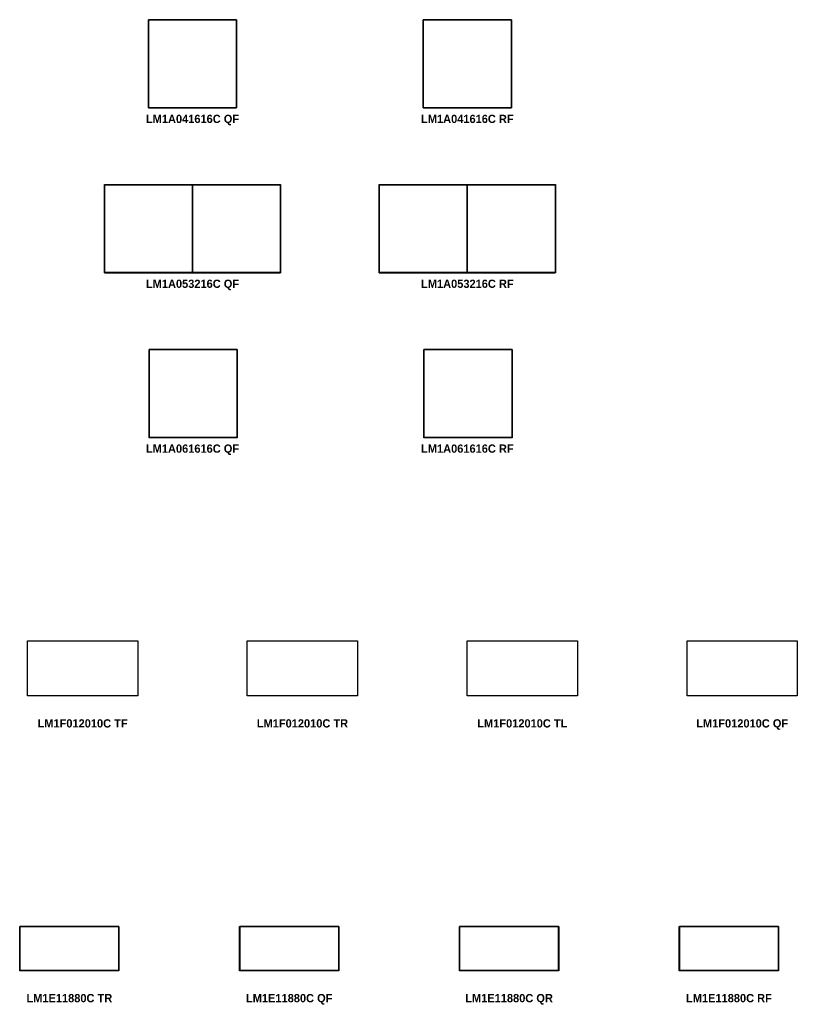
# Model space of a CAD drawing. Header units: metres. Extents: x 1 to 51.8, y -69.9 to 13.
# Tile 4 of 8: x 9.7 to 23.8, y -28 to -10.1. Entities that reach past the tile are written whole.
import ezdxf

# ---------------------------------------------------------------- set-up
doc = ezdxf.new("R2010")
doc.units = ezdxf.units.M
doc.header["$MEASUREMENT"] = 0
for name, color, linetype in [('72_AIX_INSERT', 7, 'Continuous'), ('72_AIX_LONGOMESAS_D2_ANY', 251, 'Continuous'), ('72_AIX_LONGOMESAS_D3_LONGO_MESA_TABLERO_TOP', 7, 'Continuous'), ('72_AIX_LONGOMESAS_D3_LONGO_MESA_TABLERO_TOP_FB', 7, 'Continuous'), ('72_AIX_LONGOMESAS_D3_LONGO_MESA_TABLERO_TOP_LR', 7, 'Continuous'), ('72_EGR_BASE_TEXT', 7, 'Continuous')]:
    doc.layers.add(name, color=color, linetype=linetype)
doc.styles.add('X3G_ENTITY_4133D', font='Montserrat-Bold.ttf', dxfattribs={"height": 0.15})
doc.styles.add('X3G_ENTITY_4133E', font='Montserrat-Bold.ttf', dxfattribs={"height": 0.15})
doc.styles.add('X3G_ENTITY_4133F', font='Montserrat-Bold.ttf', dxfattribs={"height": 0.15})
doc.styles.add('X3G_ENTITY_4190F', font='Montserrat-Bold.ttf', dxfattribs={"height": 0.15})
doc.styles.add('X3G_ENTITY_41910', font='Montserrat-Bold.ttf', dxfattribs={"height": 0.15})
doc.styles.add('X3G_ENTITY_41911', font='Montserrat-Bold.ttf', dxfattribs={"height": 0.15})
doc.styles.add('X3G_ENTITY_42269', font='Montserrat-Bold.ttf', dxfattribs={"height": 0.15})
doc.styles.add('X3G_ENTITY_422EB', font='Montserrat-Bold.ttf', dxfattribs={"height": 0.15})
doc.styles.add('X3G_ENTITY_42301', font='Montserrat-Bold.ttf', dxfattribs={"height": 0.15})
doc.styles.add('X3G_ENTITY_4453B', font='Montserrat-Bold.ttf', dxfattribs={"height": 0.15})
doc.styles.add('X3G_ENTITY_4454F', font='Montserrat-Bold.ttf', dxfattribs={"height": 0.15})
doc.styles.add('X3G_ENTITY_44551', font='Montserrat-Bold.ttf', dxfattribs={"height": 0.15})
doc.styles.add('X3G_ENTITY_44578', font='Montserrat-Bold.ttf', dxfattribs={"height": 0.15})

# ---------------------------------------------------------------- blocks, each defined once
blk = doc.blocks.new('72_AIX_LONGOMESAS_D2_LONGO')
at = {"layer": '72_AIX_LONGOMESAS_D2_ANY'}
blk.add_lwpolyline([(0, 0), (1, 0), (1, -1), (0, -1)], close=True, dxfattribs=at)
blk = doc.blocks.new('72aix_longomesas2133EB69D5F904BF28E131A86A03BF121')
at = {"xscale": 1.6015, "yscale": 1.6061}
blk.add_blockref('72_AIX_LONGOMESAS_D2_LONGO', (0, 0), dxfattribs=at)
blk = doc.blocks.new('72AIX_LONGOMESAS_D3_EDGESFB')
for points in [[(0, 1), (1, 1), (1, 1, 1), (0, 1, 1)], [(0, 0), (1, 0), (1, 0, 1), (0, 0, 1)]]:
    blk.add_3dface(points)
blk = doc.blocks.new('72AIX_LONGOMESAS_D3_EDGESLR')
for points in [[(0, 1), (0, 0), (0, 0, 1), (0, 1, 1)], [(1, 1), (1, 0), (1, 0, 1), (1, 1, 1)]]:
    blk.add_3dface(points)
blk = doc.blocks.new('72AIX_LONGOMESAS_D3_EDGESTB')
for points in [[(0, 1), (1, 1), (1, 0), (0, 0)], [(0, 1, 1), (1, 1, 1), (1, 0, 1), (0, 0, 1)]]:
    blk.add_3dface(points)
blk = doc.blocks.new('72AIX_LONGOMESAS_D3_TABLERO_ESQUINA_19_MM')
at = {"extrusion": (0, -4.44089e-16, -1), "elevation": 0.017}
blk.add_lwpolyline([(0, -0.002), (0, 0), (0.002, 0, -0.414214)], format="xyb", close=True, dxfattribs=at)
blk = doc.blocks.new('XCAD0361B8C92932FE40747B8CF3A636AC53F7')
at = {"color": 7}
blk.add_blockref('72aix_longomesas2133EB69D5F904BF28E131A86A03BF121', (0, 0), dxfattribs=at)
at = {"layer": '72_AIX_LONGOMESAS_D3_LONGO_MESA_TABLERO_TOP', "color": 0, "xscale": 1.5975, "yscale": 1.598, "zscale": 0.019}
blk.add_blockref('72AIX_LONGOMESAS_D3_EDGESTB', (0.002, -1.602, 0.721), dxfattribs=at)
at = {"layer": '72_AIX_LONGOMESAS_D3_LONGO_MESA_TABLERO_TOP_FB', "color": 0, "xscale": 1.5975, "yscale": 1.602, "zscale": 0.015}
blk.add_blockref('72AIX_LONGOMESAS_D3_EDGESFB', (0.002, -1.604, 0.723), dxfattribs=at)
at = {"layer": '72_AIX_LONGOMESAS_D3_LONGO_MESA_TABLERO_TOP_LR', "color": 0, "xscale": -1, "rotation": 180}
blk.add_blockref('72AIX_LONGOMESAS_D3_TABLERO_ESQUINA_19_MM', (0.002, -0.004, 0.74), dxfattribs=at)
at = {"layer": '72_AIX_LONGOMESAS_D3_LONGO_MESA_TABLERO_TOP_LR', "color": 0, "xscale": 1.6015, "yscale": 1.598, "zscale": 0.015}
blk.add_blockref('72AIX_LONGOMESAS_D3_EDGESLR', (0, -1.602, 0.723), dxfattribs=at)
at = {"layer": '72_AIX_LONGOMESAS_D3_LONGO_MESA_TABLERO_TOP_LR', "color": 0, "rotation": 180}
blk.add_blockref('72AIX_LONGOMESAS_D3_TABLERO_ESQUINA_19_MM', (1.5995, -0.004, 0.74), dxfattribs=at)
at = {"layer": '72_AIX_LONGOMESAS_D3_LONGO_MESA_TABLERO_TOP_LR', "color": 0}
blk.add_blockref('72AIX_LONGOMESAS_D3_TABLERO_ESQUINA_19_MM', (0.002, -1.602, 0.74), dxfattribs=at)
at = {"layer": '72_AIX_LONGOMESAS_D3_LONGO_MESA_TABLERO_TOP_LR', "color": 0, "xscale": -1}
blk.add_blockref('72AIX_LONGOMESAS_D3_TABLERO_ESQUINA_19_MM', (1.5995, -1.602, 0.74), dxfattribs=at)
blk = doc.blocks.new('72aix_longomesas24981C84707324152B4A80BC324190FD8')
at = {"xscale": 1.6061, "yscale": 1.6061}
blk.add_blockref('72_AIX_LONGOMESAS_D2_LONGO', (0, 0), dxfattribs=at)
blk = doc.blocks.new('XCAD03B4EFBAC1886B07C1B65D1208E84962E5')
at = {"color": 7}
blk.add_blockref('72aix_longomesas24981C84707324152B4A80BC324190FD8', (0, 0), dxfattribs=at)
at = {"layer": '72_AIX_LONGOMESAS_D3_LONGO_MESA_TABLERO_TOP', "color": 0, "xscale": 1.598, "yscale": 1.598, "zscale": 0.019}
blk.add_blockref('72AIX_LONGOMESAS_D3_EDGESTB', (0.004, -1.602, 0.721), dxfattribs=at)
at = {"layer": '72_AIX_LONGOMESAS_D3_LONGO_MESA_TABLERO_TOP_FB', "color": 0, "xscale": 1.598, "yscale": 1.602, "zscale": 0.015}
blk.add_blockref('72AIX_LONGOMESAS_D3_EDGESFB', (0.004, -1.604, 0.723), dxfattribs=at)
at = {"layer": '72_AIX_LONGOMESAS_D3_LONGO_MESA_TABLERO_TOP_LR', "color": 0, "xscale": -1, "rotation": 180}
blk.add_blockref('72AIX_LONGOMESAS_D3_TABLERO_ESQUINA_19_MM', (0.004, -0.004, 0.74), dxfattribs=at)
at = {"layer": '72_AIX_LONGOMESAS_D3_LONGO_MESA_TABLERO_TOP_LR', "color": 0, "xscale": 1.602, "yscale": 1.598, "zscale": 0.015}
blk.add_blockref('72AIX_LONGOMESAS_D3_EDGESLR', (0.002, -1.602, 0.723), dxfattribs=at)
at = {"layer": '72_AIX_LONGOMESAS_D3_LONGO_MESA_TABLERO_TOP_LR', "color": 0, "rotation": 180}
blk.add_blockref('72AIX_LONGOMESAS_D3_TABLERO_ESQUINA_19_MM', (1.602, -0.004, 0.74), dxfattribs=at)
at = {"layer": '72_AIX_LONGOMESAS_D3_LONGO_MESA_TABLERO_TOP_LR', "color": 0}
blk.add_blockref('72AIX_LONGOMESAS_D3_TABLERO_ESQUINA_19_MM', (0.004, -1.602, 0.74), dxfattribs=at)
at = {"layer": '72_AIX_LONGOMESAS_D3_LONGO_MESA_TABLERO_TOP_LR', "color": 0, "xscale": -1}
blk.add_blockref('72AIX_LONGOMESAS_D3_TABLERO_ESQUINA_19_MM', (1.602, -1.602, 0.74), dxfattribs=at)
blk = doc.blocks.new('72aix_longomesas22DB22397BFFD426BBF73966910174340')
at = {"xscale": 1.6061, "yscale": 1.6061}
blk.add_blockref('72_AIX_LONGOMESAS_D2_LONGO', (0, 0), dxfattribs=at)
blk = doc.blocks.new('XCAD036D22D2466FA25FB51113AB5939646363')
at = {"color": 7}
blk.add_blockref('72aix_longomesas22DB22397BFFD426BBF73966910174340', (0, 0), dxfattribs=at)
at = {"layer": '72_AIX_LONGOMESAS_D3_LONGO_MESA_TABLERO_TOP', "color": 0, "xscale": 1.598, "yscale": 1.598, "zscale": 0.019}
blk.add_blockref('72AIX_LONGOMESAS_D3_EDGESTB', (0.004, -1.602, 0.721), dxfattribs=at)
at = {"layer": '72_AIX_LONGOMESAS_D3_LONGO_MESA_TABLERO_TOP_FB', "color": 0, "xscale": 1.598, "yscale": 1.602, "zscale": 0.015}
blk.add_blockref('72AIX_LONGOMESAS_D3_EDGESFB', (0.004, -1.604, 0.723), dxfattribs=at)
at = {"layer": '72_AIX_LONGOMESAS_D3_LONGO_MESA_TABLERO_TOP_LR', "color": 0, "xscale": -1, "rotation": 180}
blk.add_blockref('72AIX_LONGOMESAS_D3_TABLERO_ESQUINA_19_MM', (0.004, -0.004, 0.74), dxfattribs=at)
at = {"layer": '72_AIX_LONGOMESAS_D3_LONGO_MESA_TABLERO_TOP_LR', "color": 0, "xscale": 1.602, "yscale": 1.598, "zscale": 0.015}
blk.add_blockref('72AIX_LONGOMESAS_D3_EDGESLR', (0.002, -1.602, 0.723), dxfattribs=at)
at = {"layer": '72_AIX_LONGOMESAS_D3_LONGO_MESA_TABLERO_TOP_LR', "color": 0, "rotation": 180}
blk.add_blockref('72AIX_LONGOMESAS_D3_TABLERO_ESQUINA_19_MM', (1.602, -0.004, 0.74), dxfattribs=at)
at = {"layer": '72_AIX_LONGOMESAS_D3_LONGO_MESA_TABLERO_TOP_LR', "color": 0}
blk.add_blockref('72AIX_LONGOMESAS_D3_TABLERO_ESQUINA_19_MM', (0.004, -1.602, 0.74), dxfattribs=at)
at = {"layer": '72_AIX_LONGOMESAS_D3_LONGO_MESA_TABLERO_TOP_LR', "color": 0, "xscale": -1}
blk.add_blockref('72AIX_LONGOMESAS_D3_TABLERO_ESQUINA_19_MM', (1.602, -1.602, 0.74), dxfattribs=at)
blk = doc.blocks.new('72aix_longomesas2740E9EE0B1C5409E959946B1014CEAD0')
at = {"xscale": 1.6015, "yscale": 1.6061}
blk.add_blockref('72_AIX_LONGOMESAS_D2_LONGO', (0, 0), dxfattribs=at)
blk = doc.blocks.new('XCAD03065BE987FDB0F2D8FB49C15FC9A03D29')
at = {"color": 7}
blk.add_blockref('72aix_longomesas2740E9EE0B1C5409E959946B1014CEAD0', (0, 0), dxfattribs=at)
at = {"layer": '72_AIX_LONGOMESAS_D3_LONGO_MESA_TABLERO_TOP', "color": 0, "xscale": 1.5975, "yscale": 1.598, "zscale": 0.019}
blk.add_blockref('72AIX_LONGOMESAS_D3_EDGESTB', (0.002, -1.602, 0.721), dxfattribs=at)
at = {"layer": '72_AIX_LONGOMESAS_D3_LONGO_MESA_TABLERO_TOP_FB', "color": 0, "xscale": 1.5975, "yscale": 1.602, "zscale": 0.015}
blk.add_blockref('72AIX_LONGOMESAS_D3_EDGESFB', (0.002, -1.604, 0.723), dxfattribs=at)
at = {"layer": '72_AIX_LONGOMESAS_D3_LONGO_MESA_TABLERO_TOP_LR', "color": 0, "xscale": -1, "rotation": 180}
blk.add_blockref('72AIX_LONGOMESAS_D3_TABLERO_ESQUINA_19_MM', (0.002, -0.004, 0.74), dxfattribs=at)
at = {"layer": '72_AIX_LONGOMESAS_D3_LONGO_MESA_TABLERO_TOP_LR', "color": 0, "xscale": 1.6015, "yscale": 1.598, "zscale": 0.015}
blk.add_blockref('72AIX_LONGOMESAS_D3_EDGESLR', (0, -1.602, 0.723), dxfattribs=at)
at = {"layer": '72_AIX_LONGOMESAS_D3_LONGO_MESA_TABLERO_TOP_LR', "color": 0, "rotation": 180}
blk.add_blockref('72AIX_LONGOMESAS_D3_TABLERO_ESQUINA_19_MM', (1.5995, -0.004, 0.74), dxfattribs=at)
at = {"layer": '72_AIX_LONGOMESAS_D3_LONGO_MESA_TABLERO_TOP_LR', "color": 0}
blk.add_blockref('72AIX_LONGOMESAS_D3_TABLERO_ESQUINA_19_MM', (0.002, -1.602, 0.74), dxfattribs=at)
at = {"layer": '72_AIX_LONGOMESAS_D3_LONGO_MESA_TABLERO_TOP_LR', "color": 0, "xscale": -1}
blk.add_blockref('72AIX_LONGOMESAS_D3_TABLERO_ESQUINA_19_MM', (1.5995, -1.602, 0.74), dxfattribs=at)
blk = doc.blocks.new('72aix_longomesas2500723364A7B4E9A965E1E5A7CE14B17')
at = {"xscale": 2.0061, "yscale": 1.0061}
blk.add_blockref('72_AIX_LONGOMESAS_D2_LONGO', (0, 0), dxfattribs=at)
blk = doc.blocks.new('XCAD03770EBFC16FC03E1672600CAF183E42D4')
at = {"color": 7}
blk.add_blockref('72aix_longomesas2500723364A7B4E9A965E1E5A7CE14B17', (0, 0), dxfattribs=at)
blk = doc.blocks.new('72aix_longomesas23E3E95913796443F8E8476D51C85332B')
at = {"xscale": 2.0061, "yscale": 1.0061}
blk.add_blockref('72_AIX_LONGOMESAS_D2_LONGO', (0, 0), dxfattribs=at)
blk = doc.blocks.new('XCAD03D45AE631A0A946B6C6CA3DB58F326A20')
at = {"color": 7}
blk.add_blockref('72aix_longomesas23E3E95913796443F8E8476D51C85332B', (0, 0), dxfattribs=at)
blk = doc.blocks.new('72aix_longomesas20AEDC1DB80D74851AC63758257A57A79')
at = {"xscale": 2.0061, "yscale": 1.0061}
blk.add_blockref('72_AIX_LONGOMESAS_D2_LONGO', (0, 0), dxfattribs=at)
blk = doc.blocks.new('XCAD031A8B6265EA576ED31291A99715A89065')
at = {"color": 7}
blk.add_blockref('72aix_longomesas20AEDC1DB80D74851AC63758257A57A79', (0, 0), dxfattribs=at)
blk = doc.blocks.new('72aix_longomesas2DC87148306144EF19D98D8C206B4688C')
at = {"xscale": 2.0061, "yscale": 1.0061}
blk.add_blockref('72_AIX_LONGOMESAS_D2_LONGO', (0, 0), dxfattribs=at)
blk = doc.blocks.new('XCAD036B4BA6613995B1B06B0782A47BCAFA1E')
at = {"color": 7}
blk.add_blockref('72aix_longomesas2DC87148306144EF19D98D8C206B4688C', (0, 0), dxfattribs=at)
blk = doc.blocks.new('72aix_longomesas2068158F1C6F946CCA36E7E32ACB81B0F')
at = {"xscale": 1.8061, "yscale": 0.8061}
blk.add_blockref('72_AIX_LONGOMESAS_D2_LONGO', (0, 0), dxfattribs=at)
blk = doc.blocks.new('XCAD03C4FFF59E96272C926F68A265439445F4')
at = {"color": 7}
blk.add_blockref('72aix_longomesas2068158F1C6F946CCA36E7E32ACB81B0F', (0, 0), dxfattribs=at)
at = {"layer": '72_AIX_LONGOMESAS_D3_LONGO_MESA_TABLERO_TOP', "color": 0, "xscale": 1.798, "yscale": 0.798, "zscale": 0.019}
blk.add_blockref('72AIX_LONGOMESAS_D3_EDGESTB', (0.004, -0.802, 0.721), dxfattribs=at)
at = {"layer": '72_AIX_LONGOMESAS_D3_LONGO_MESA_TABLERO_TOP_FB', "color": 0, "xscale": 1.798, "yscale": 0.802, "zscale": 0.015}
blk.add_blockref('72AIX_LONGOMESAS_D3_EDGESFB', (0.004, -0.804, 0.723), dxfattribs=at)
at = {"layer": '72_AIX_LONGOMESAS_D3_LONGO_MESA_TABLERO_TOP_LR', "color": 0, "xscale": -1, "rotation": 180}
blk.add_blockref('72AIX_LONGOMESAS_D3_TABLERO_ESQUINA_19_MM', (0.004, -0.004, 0.74), dxfattribs=at)
at = {"layer": '72_AIX_LONGOMESAS_D3_LONGO_MESA_TABLERO_TOP_LR', "color": 0, "xscale": 1.802, "yscale": 0.798, "zscale": 0.015}
blk.add_blockref('72AIX_LONGOMESAS_D3_EDGESLR', (0.002, -0.802, 0.723), dxfattribs=at)
at = {"layer": '72_AIX_LONGOMESAS_D3_LONGO_MESA_TABLERO_TOP_LR', "color": 0, "rotation": 180}
blk.add_blockref('72AIX_LONGOMESAS_D3_TABLERO_ESQUINA_19_MM', (1.802, -0.004, 0.74), dxfattribs=at)
at = {"layer": '72_AIX_LONGOMESAS_D3_LONGO_MESA_TABLERO_TOP_LR', "color": 0}
blk.add_blockref('72AIX_LONGOMESAS_D3_TABLERO_ESQUINA_19_MM', (0.004, -0.802, 0.74), dxfattribs=at)
at = {"layer": '72_AIX_LONGOMESAS_D3_LONGO_MESA_TABLERO_TOP_LR', "color": 0, "xscale": -1}
blk.add_blockref('72AIX_LONGOMESAS_D3_TABLERO_ESQUINA_19_MM', (1.802, -0.802, 0.74), dxfattribs=at)
blk = doc.blocks.new('72aix_longomesas26279391D3EDC447AA2DAABA69669BBB9')
at = {"xscale": 1.8061, "yscale": 0.8061}
blk.add_blockref('72_AIX_LONGOMESAS_D2_LONGO', (0, 0), dxfattribs=at)
blk = doc.blocks.new('XCAD03DC1E8FF9F503541D4D7BE21A40A40E59')
at = {"color": 7}
blk.add_blockref('72aix_longomesas26279391D3EDC447AA2DAABA69669BBB9', (0, 0), dxfattribs=at)
at = {"layer": '72_AIX_LONGOMESAS_D3_LONGO_MESA_TABLERO_TOP', "color": 0, "xscale": 1.798, "yscale": 0.798, "zscale": 0.019}
blk.add_blockref('72AIX_LONGOMESAS_D3_EDGESTB', (0.004, -0.802, 0.721), dxfattribs=at)
at = {"layer": '72_AIX_LONGOMESAS_D3_LONGO_MESA_TABLERO_TOP_FB', "color": 0, "xscale": 1.798, "yscale": 0.802, "zscale": 0.015}
blk.add_blockref('72AIX_LONGOMESAS_D3_EDGESFB', (0.004, -0.804, 0.723), dxfattribs=at)
at = {"layer": '72_AIX_LONGOMESAS_D3_LONGO_MESA_TABLERO_TOP_LR', "color": 0, "xscale": -1, "rotation": 180}
blk.add_blockref('72AIX_LONGOMESAS_D3_TABLERO_ESQUINA_19_MM', (0.004, -0.004, 0.74), dxfattribs=at)
at = {"layer": '72_AIX_LONGOMESAS_D3_LONGO_MESA_TABLERO_TOP_LR', "color": 0, "xscale": 1.802, "yscale": 0.798, "zscale": 0.015}
blk.add_blockref('72AIX_LONGOMESAS_D3_EDGESLR', (0.002, -0.802, 0.723), dxfattribs=at)
at = {"layer": '72_AIX_LONGOMESAS_D3_LONGO_MESA_TABLERO_TOP_LR', "color": 0, "rotation": 180}
blk.add_blockref('72AIX_LONGOMESAS_D3_TABLERO_ESQUINA_19_MM', (1.802, -0.004, 0.74), dxfattribs=at)
at = {"layer": '72_AIX_LONGOMESAS_D3_LONGO_MESA_TABLERO_TOP_LR', "color": 0}
blk.add_blockref('72AIX_LONGOMESAS_D3_TABLERO_ESQUINA_19_MM', (0.004, -0.802, 0.74), dxfattribs=at)
at = {"layer": '72_AIX_LONGOMESAS_D3_LONGO_MESA_TABLERO_TOP_LR', "color": 0, "xscale": -1}
blk.add_blockref('72AIX_LONGOMESAS_D3_TABLERO_ESQUINA_19_MM', (1.802, -0.802, 0.74), dxfattribs=at)
blk = doc.blocks.new('72aix_longomesas2FA5623F0BE294D9189E5EFFBF25E96C7')
at = {"xscale": 1.8061, "yscale": 0.8061}
blk.add_blockref('72_AIX_LONGOMESAS_D2_LONGO', (0, 0), dxfattribs=at)
blk = doc.blocks.new('XCAD030F576799F0D772ECF482CCF370EE8463')
at = {"color": 7}
blk.add_blockref('72aix_longomesas2FA5623F0BE294D9189E5EFFBF25E96C7', (0, 0), dxfattribs=at)
at = {"layer": '72_AIX_LONGOMESAS_D3_LONGO_MESA_TABLERO_TOP', "color": 0, "xscale": 1.798, "yscale": 0.798, "zscale": 0.019}
blk.add_blockref('72AIX_LONGOMESAS_D3_EDGESTB', (0.004, -0.802, 0.721), dxfattribs=at)
at = {"layer": '72_AIX_LONGOMESAS_D3_LONGO_MESA_TABLERO_TOP_FB', "color": 0, "xscale": 1.798, "yscale": 0.802, "zscale": 0.015}
blk.add_blockref('72AIX_LONGOMESAS_D3_EDGESFB', (0.004, -0.804, 0.723), dxfattribs=at)
at = {"layer": '72_AIX_LONGOMESAS_D3_LONGO_MESA_TABLERO_TOP_LR', "color": 0, "xscale": -1, "rotation": 180}
blk.add_blockref('72AIX_LONGOMESAS_D3_TABLERO_ESQUINA_19_MM', (0.004, -0.004, 0.74), dxfattribs=at)
at = {"layer": '72_AIX_LONGOMESAS_D3_LONGO_MESA_TABLERO_TOP_LR', "color": 0, "xscale": 1.802, "yscale": 0.798, "zscale": 0.015}
blk.add_blockref('72AIX_LONGOMESAS_D3_EDGESLR', (0.002, -0.802, 0.723), dxfattribs=at)
at = {"layer": '72_AIX_LONGOMESAS_D3_LONGO_MESA_TABLERO_TOP_LR', "color": 0, "rotation": 180}
blk.add_blockref('72AIX_LONGOMESAS_D3_TABLERO_ESQUINA_19_MM', (1.802, -0.004, 0.74), dxfattribs=at)
at = {"layer": '72_AIX_LONGOMESAS_D3_LONGO_MESA_TABLERO_TOP_LR', "color": 0}
blk.add_blockref('72AIX_LONGOMESAS_D3_TABLERO_ESQUINA_19_MM', (0.004, -0.802, 0.74), dxfattribs=at)
at = {"layer": '72_AIX_LONGOMESAS_D3_LONGO_MESA_TABLERO_TOP_LR', "color": 0, "xscale": -1}
blk.add_blockref('72AIX_LONGOMESAS_D3_TABLERO_ESQUINA_19_MM', (1.802, -0.802, 0.74), dxfattribs=at)
blk = doc.blocks.new('72aix_longomesas26E868A24E45F4894ABFDBE3D701FA8DE')
at = {"xscale": 1.8061, "yscale": 0.8061}
blk.add_blockref('72_AIX_LONGOMESAS_D2_LONGO', (0, 0), dxfattribs=at)
blk = doc.blocks.new('XCAD03A951B7918B280FFEB50FBFA24F0CB979')
at = {"color": 7}
blk.add_blockref('72aix_longomesas26E868A24E45F4894ABFDBE3D701FA8DE', (0, 0), dxfattribs=at)
at = {"layer": '72_AIX_LONGOMESAS_D3_LONGO_MESA_TABLERO_TOP', "color": 0, "xscale": 1.798, "yscale": 0.798, "zscale": 0.019}
blk.add_blockref('72AIX_LONGOMESAS_D3_EDGESTB', (0.004, -0.802, 0.721), dxfattribs=at)
at = {"layer": '72_AIX_LONGOMESAS_D3_LONGO_MESA_TABLERO_TOP_FB', "color": 0, "xscale": 1.798, "yscale": 0.802, "zscale": 0.015}
blk.add_blockref('72AIX_LONGOMESAS_D3_EDGESFB', (0.004, -0.804, 0.723), dxfattribs=at)
at = {"layer": '72_AIX_LONGOMESAS_D3_LONGO_MESA_TABLERO_TOP_LR', "color": 0, "xscale": -1, "rotation": 180}
blk.add_blockref('72AIX_LONGOMESAS_D3_TABLERO_ESQUINA_19_MM', (0.004, -0.004, 0.74), dxfattribs=at)
at = {"layer": '72_AIX_LONGOMESAS_D3_LONGO_MESA_TABLERO_TOP_LR', "color": 0, "xscale": 1.802, "yscale": 0.798, "zscale": 0.015}
blk.add_blockref('72AIX_LONGOMESAS_D3_EDGESLR', (0.002, -0.802, 0.723), dxfattribs=at)
at = {"layer": '72_AIX_LONGOMESAS_D3_LONGO_MESA_TABLERO_TOP_LR', "color": 0, "rotation": 180}
blk.add_blockref('72AIX_LONGOMESAS_D3_TABLERO_ESQUINA_19_MM', (1.802, -0.004, 0.74), dxfattribs=at)
at = {"layer": '72_AIX_LONGOMESAS_D3_LONGO_MESA_TABLERO_TOP_LR', "color": 0}
blk.add_blockref('72AIX_LONGOMESAS_D3_TABLERO_ESQUINA_19_MM', (0.004, -0.802, 0.74), dxfattribs=at)
at = {"layer": '72_AIX_LONGOMESAS_D3_LONGO_MESA_TABLERO_TOP_LR', "color": 0, "xscale": -1}
blk.add_blockref('72AIX_LONGOMESAS_D3_TABLERO_ESQUINA_19_MM', (1.802, -0.802, 0.74), dxfattribs=at)
blk = doc.blocks.new('72aix_longomesas20F133CD120014C0093970C6819B6B3E8')
at = {"xscale": 1.6035, "yscale": 1.6061}
for p in [(0, 0), (1.6035, 0)]:
    blk.add_blockref('72_AIX_LONGOMESAS_D2_LONGO', p, dxfattribs=at)
blk = doc.blocks.new('XCAD031CBE76B78632C76A5E695921FDDF1D87')
at = {"color": 7}
blk.add_blockref('72aix_longomesas20F133CD120014C0093970C6819B6B3E8', (0, 0), dxfattribs=at)
at = {"layer": '72_AIX_LONGOMESAS_D3_LONGO_MESA_TABLERO_TOP', "color": 0, "xscale": 1.5975, "yscale": 1.598, "zscale": 0.019}
for p in [(0.004, -1.602, 0.721), (1.6055, -1.602, 0.721)]:
    blk.add_blockref('72AIX_LONGOMESAS_D3_EDGESTB', p, dxfattribs=at)
at = {"layer": '72_AIX_LONGOMESAS_D3_LONGO_MESA_TABLERO_TOP_FB', "color": 0, "xscale": 1.5975, "yscale": 1.602, "zscale": 0.015}
for p in [(0.004, -1.604, 0.723), (1.6055, -1.604, 0.723)]:
    blk.add_blockref('72AIX_LONGOMESAS_D3_EDGESFB', p, dxfattribs=at)
at = {"layer": '72_AIX_LONGOMESAS_D3_LONGO_MESA_TABLERO_TOP_LR', "color": 0, "xscale": -1, "rotation": 180}
for p in [(0.004, -0.004, 0.74), (1.6055, -0.004, 0.74)]:
    blk.add_blockref('72AIX_LONGOMESAS_D3_TABLERO_ESQUINA_19_MM', p, dxfattribs=at)
at = {"layer": '72_AIX_LONGOMESAS_D3_LONGO_MESA_TABLERO_TOP_LR', "color": 0, "xscale": 1.6015, "yscale": 1.598, "zscale": 0.015}
for p in [(0.002, -1.602, 0.723), (1.6035, -1.602, 0.723)]:
    blk.add_blockref('72AIX_LONGOMESAS_D3_EDGESLR', p, dxfattribs=at)
at = {"layer": '72_AIX_LONGOMESAS_D3_LONGO_MESA_TABLERO_TOP_LR', "color": 0, "rotation": 180}
for p in [(1.6015, -0.004, 0.74), (3.203, -0.004, 0.74)]:
    blk.add_blockref('72AIX_LONGOMESAS_D3_TABLERO_ESQUINA_19_MM', p, dxfattribs=at)
at = {"layer": '72_AIX_LONGOMESAS_D3_LONGO_MESA_TABLERO_TOP_LR', "color": 0}
for p in [(0.004, -1.602, 0.74), (1.6055, -1.602, 0.74)]:
    blk.add_blockref('72AIX_LONGOMESAS_D3_TABLERO_ESQUINA_19_MM', p, dxfattribs=at)
at = {"layer": '72_AIX_LONGOMESAS_D3_LONGO_MESA_TABLERO_TOP_LR', "color": 0, "xscale": -1}
for p in [(1.6015, -1.602, 0.74), (3.203, -1.602, 0.74)]:
    blk.add_blockref('72AIX_LONGOMESAS_D3_TABLERO_ESQUINA_19_MM', p, dxfattribs=at)
blk = doc.blocks.new('72aix_longomesas20EEB3A9E12FA4845AEF531499F2FFC79')
at = {"xscale": 1.6035, "yscale": 1.6061}
for p in [(0, 0), (1.6035, 0)]:
    blk.add_blockref('72_AIX_LONGOMESAS_D2_LONGO', p, dxfattribs=at)
blk = doc.blocks.new('XCAD033D315098C9536DD1BFF9BBD2EB2B632B')
at = {"color": 7}
blk.add_blockref('72aix_longomesas20EEB3A9E12FA4845AEF531499F2FFC79', (0, 0), dxfattribs=at)
at = {"layer": '72_AIX_LONGOMESAS_D3_LONGO_MESA_TABLERO_TOP', "color": 0, "xscale": 1.5975, "yscale": 1.598, "zscale": 0.019}
for p in [(0.004, -1.602, 0.721), (1.6055, -1.602, 0.721)]:
    blk.add_blockref('72AIX_LONGOMESAS_D3_EDGESTB', p, dxfattribs=at)
at = {"layer": '72_AIX_LONGOMESAS_D3_LONGO_MESA_TABLERO_TOP_FB', "color": 0, "xscale": 1.5975, "yscale": 1.602, "zscale": 0.015}
for p in [(0.004, -1.604, 0.723), (1.6055, -1.604, 0.723)]:
    blk.add_blockref('72AIX_LONGOMESAS_D3_EDGESFB', p, dxfattribs=at)
at = {"layer": '72_AIX_LONGOMESAS_D3_LONGO_MESA_TABLERO_TOP_LR', "color": 0, "xscale": -1, "rotation": 180}
for p in [(0.004, -0.004, 0.74), (1.6055, -0.004, 0.74)]:
    blk.add_blockref('72AIX_LONGOMESAS_D3_TABLERO_ESQUINA_19_MM', p, dxfattribs=at)
at = {"layer": '72_AIX_LONGOMESAS_D3_LONGO_MESA_TABLERO_TOP_LR', "color": 0, "xscale": 1.6015, "yscale": 1.598, "zscale": 0.015}
for p in [(0.002, -1.602, 0.723), (1.6035, -1.602, 0.723)]:
    blk.add_blockref('72AIX_LONGOMESAS_D3_EDGESLR', p, dxfattribs=at)
at = {"layer": '72_AIX_LONGOMESAS_D3_LONGO_MESA_TABLERO_TOP_LR', "color": 0, "rotation": 180}
for p in [(1.6015, -0.004, 0.74), (3.203, -0.004, 0.74)]:
    blk.add_blockref('72AIX_LONGOMESAS_D3_TABLERO_ESQUINA_19_MM', p, dxfattribs=at)
at = {"layer": '72_AIX_LONGOMESAS_D3_LONGO_MESA_TABLERO_TOP_LR', "color": 0}
for p in [(0.004, -1.602, 0.74), (1.6055, -1.602, 0.74)]:
    blk.add_blockref('72AIX_LONGOMESAS_D3_TABLERO_ESQUINA_19_MM', p, dxfattribs=at)
at = {"layer": '72_AIX_LONGOMESAS_D3_LONGO_MESA_TABLERO_TOP_LR', "color": 0, "xscale": -1}
for p in [(1.6015, -1.602, 0.74), (3.203, -1.602, 0.74)]:
    blk.add_blockref('72AIX_LONGOMESAS_D3_TABLERO_ESQUINA_19_MM', p, dxfattribs=at)

msp = doc.modelspace()

# ---------------------------------------------------------------- block references
at = {"layer": '72_AIX_INSERT'}
for name, p in [('XCAD03B4EFBAC1886B07C1B65D1208E84962E5', (12.032, -10.126)), ('XCAD036D22D2466FA25FB51113AB5939646363', (17.032, -10.126)), ('XCAD031CBE76B78632C76A5E695921FDDF1D87', (11.231, -13.126)), ('XCAD033D315098C9536DD1BFF9BBD2EB2B632B', (16.231, -13.126)), ('XCAD0361B8C92932FE40747B8CF3A636AC53F7', (12.046, -16.126)), ('XCAD03065BE987FDB0F2D8FB49C15FC9A03D29', (17.046, -16.126)), ('XCAD03770EBFC16FC03E1672600CAF183E42D4', (9.832, -21.426)), ('XCAD031A8B6265EA576ED31291A99715A89065', (13.832, -21.426)), ('XCAD03D45AE631A0A946B6C6CA3DB58F326A20', (17.832, -21.426)), ('XCAD036B4BA6613995B1B06B0782A47BCAFA1E', (21.832, -21.426)), ('XCAD03C4FFF59E96272C926F68A265439445F4', (9.691, -26.626)), ('XCAD03DC1E8FF9F503541D4D7BE21A40A40E59', (13.691, -26.626)), ('XCAD030F576799F0D772ECF482CCF370EE8463', (17.691, -26.626)), ('XCAD03A951B7918B280FFEB50FBFA24F0CB979', (21.691, -26.626))]:
    msp.add_blockref(name, p, dxfattribs=at)

# ---------------------------------------------------------------- texts
at = {"layer": '72_EGR_BASE_TEXT', "color": 1, "true_color": 0xff0000, "char_height": 0.15, "attachment_point": 2}
for s, insert, style in [('LM1A041616C QF', (12.835, -11.856), 'X3G_ENTITY_4133E'), ('LM1A041616C RF', (17.835, -11.856), 'X3G_ENTITY_41910'), ('LM1A053216C QF', (12.835, -14.856), 'X3G_ENTITY_4133D'), ('LM1A053216C RF', (17.835, -14.856), 'X3G_ENTITY_4190F'), ('LM1A061616C QF', (12.835, -17.856), 'X3G_ENTITY_4133F'), ('LM1A061616C RF', (17.835, -17.856), 'X3G_ENTITY_41911'), ('LM1F012010C TF', (10.835, -22.856), 'X3G_ENTITY_42269'), ('LM1F012010C TR', (14.835, -22.856), 'X3G_ENTITY_422EB'), ('LM1F012010C TL', (18.835, -22.856), 'X3G_ENTITY_42269'), ('LM1F012010C QF', (22.835, -22.856), 'X3G_ENTITY_42301'), ('LM1E11880C TR', (10.594, -27.856), 'X3G_ENTITY_4453B'), ('LM1E11880C QF', (14.594, -27.856), 'X3G_ENTITY_44551'), ('LM1E11880C QR', (18.594, -27.856), 'X3G_ENTITY_4454F'), ('LM1E11880C RF', (22.594, -27.856), 'X3G_ENTITY_44578')]:
    msp.add_mtext(s, dxfattribs=dict(at, insert=insert, style=style))

doc.saveas('drawing.dxf')
